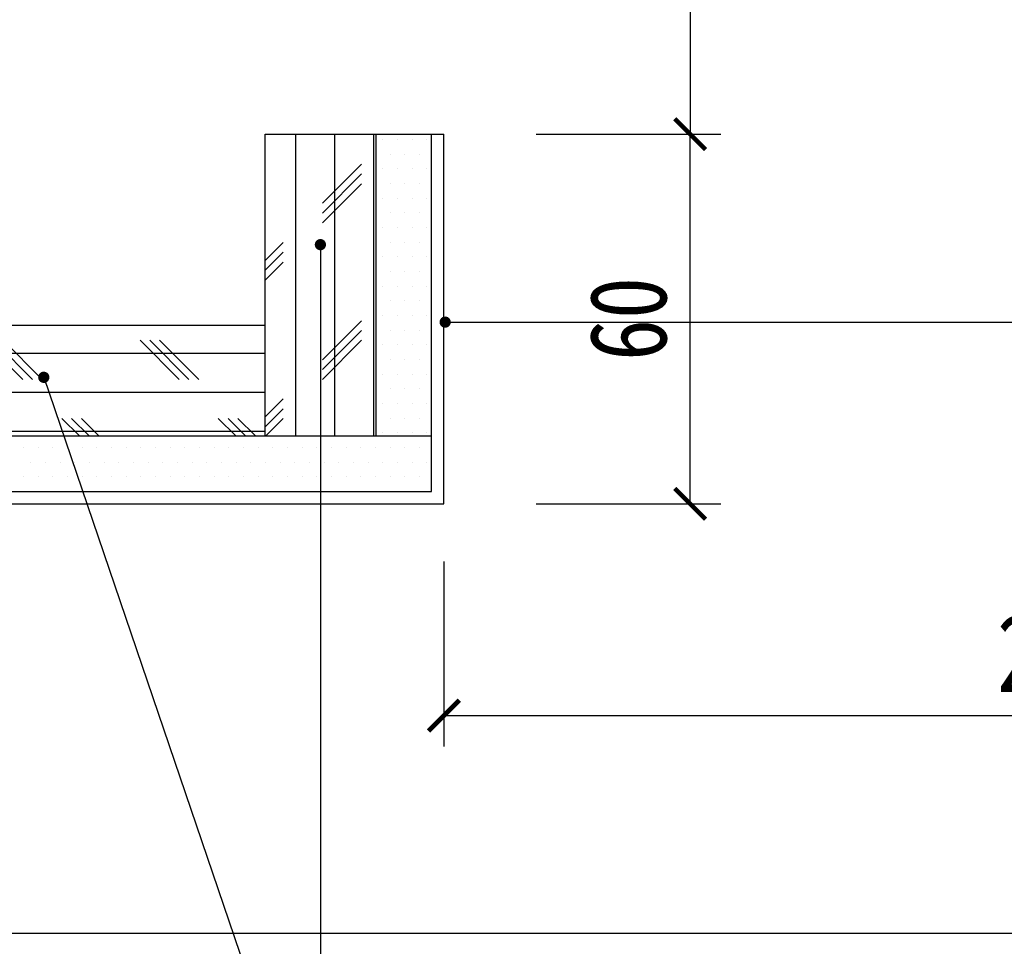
# Model space of a CAD drawing. Header units: millimetres. Extents: x -53 to 3023, y -53 to 2153.
# Tile 21 of 52: x 643 to 802, y 1537 to 1687. Entities that reach past the tile are written whole.
import ezdxf

# ---------------------------------------------------------------- set-up
doc = ezdxf.new("R2010")
doc.units = ezdxf.units.MM
doc.header["$LTSCALE"] = 5
doc.linetypes.add('DASH', pattern=[0.35, 0.25, -0.1])
doc.layers.get('Defpoints').update_dxf_attribs({"color": 8})
for name, color, linetype in [('A-建筑-拆墙', 251, 'Continuous'), ('E-尺寸标注', 9, 'Continuous'), ('Q-立面-填充', 251, 'Continuous'), ('Q-立面-完成面造型线', 6, 'Continuous'), ('Q-立面-次粗线', 31, 'Continuous'), ('Q-立面-粗线', 30, 'Continuous')]:
    doc.layers.add(name, color=color, linetype=linetype)
doc.styles.add('CCD_DIM', font='SimSun.ttf', dxfattribs={"width": 0.8})
doc.styles.get("Standard").update_dxf_attribs({"font": 'SimSun.ttf'})
doc.dimstyles.new('1', dxfattribs={"dimscale": 0, "dimtxt": 2.5, "dimasz": 1.5, "dimexe": 1, "dimexo": 0, "dimgap": 0.3, "dimtad": 1, "dimdec": 0, "dimzin": 0, "dimdsep": 46, "dimtxsty": 'Standard', "dimblk": 'ARCHTICK', "dimcen": 0.09, "dimclrd": 8, "dimclre": 8, "dimclrt": 4, "dimadec": 0, "dimazin": 0, "dimtfac": 1, "dimtdec": 0, "dimtix": 1, "dimtofl": 0, "dimtmove": 2, "dimatfit": 3, "dimldrblk": 'DOTSMALL', "dimfxl": 5, "dimfxlon": 1, "dimtolj": 1, "dimtzin": 0, "dimarcsym": 0})
doc.dimstyles.get("Standard").update_dxf_attribs({"dimtxt": 0.18, "dimasz": 0.18, "dimexe": 0.18, "dimexo": 0.0625, "dimgap": 0.09, "dimtad": 0, "dimtih": 1, "dimtoh": 1, "dimdec": 4, "dimzin": 0, "dimdsep": 46, "dimtxsty": 'Standard', "dimcen": 0.09, "dimadec": 0, "dimazin": 0, "dimtfac": 1, "dimtdec": 4, "dimtofl": 0, "dimtmove": 0, "dimatfit": 3, "dimfxl": 1, "dimtolj": 1, "dimtzin": 0, "dimarcsym": 0})

# ---------------------------------------------------------------- blocks, each defined once
blk = doc.blocks.new('_ArchTick')
at = {"color": 0, "linetype": 'ByBlock', "const_width": 0.15}
blk.add_lwpolyline([(-0.5, -0.5), (0.5, 0.5)], dxfattribs=at)
blk = doc.blocks.new('*D139')
at = {"layer": 'Defpoints', "color": 0, "ltscale": 0.1999999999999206, "transparency": 16777216}
for p in [(-535249.3587823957, 505360.218391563), (-535209.3587823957, 505360.218391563), (-535209.3587823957, 505353.3393262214)]:
    blk.add_point(p, dxfattribs=at)
at = {"layer": 'E-尺寸标注', "color": 44, "lineweight": -2, "ltscale": 0.1999999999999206, "transparency": 16777216}
for p, q in [((-535249.3587823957, 505358.3393262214), (-535249.3587823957, 505352.3393262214)), ((-535209.3587823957, 505358.3393262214), (-535209.3587823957, 505352.3393262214)), ((-535249.3587823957, 505353.3393262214), (-535209.3587823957, 505353.3393262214))]:
    blk.add_line(p, q, dxfattribs=at)
at = {"layer": 'E-尺寸标注', "color": 44, "lineweight": -2, "ltscale": 0.1999999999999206, "transparency": 16777216, "rotation": 180}
blk.add_blockref('_ArchTick', (-535249.3587823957, 505353.3393262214), dxfattribs=at)
at = {"layer": 'E-尺寸标注', "color": 44, "lineweight": -2, "ltscale": 0.1999999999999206, "transparency": 16777216}
blk.add_blockref('_ArchTick', (-535209.3587823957, 505353.3393262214), dxfattribs=at)
at = {"layer": 'E-尺寸标注', "color": 50, "ltscale": 0.1999999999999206, "transparency": 16777216, "insert": (-535229.3587823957, 505355.3393262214), "char_height": 2.5, "attachment_point": 5, "style": 'CCD_DIM'}
blk.add_mtext('\\A1;200', dxfattribs=at)
blk = doc.blocks.new('HBA_Leader_Dot')
at = {"color": 0, "linetype": 'ByBlock'}
blk.add_line((-5, 0), (-10, 0), dxfattribs=at)
at = {"color": 0, "linetype": 'ByBlock', "const_width": 5}
blk.add_lwpolyline([(-2.5, 0, 1), (2.5, 0, 1)], format="xyb", close=True, dxfattribs=at)
blk = doc.blocks.new('*D141')
at = {"layer": 'Defpoints', "color": 0, "ltscale": 0.1999999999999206, "transparency": 16777216}
for p in [(-535249.3587823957, 505372.218391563), (-535241.3641874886, 505372.218391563), (-535249.3587823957, 505360.218391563)]:
    blk.add_point(p, dxfattribs=at)
at = {"layer": 'E-尺寸标注', "color": 44, "lineweight": -2, "ltscale": 0.1999999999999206, "transparency": 16777216}
for p, q in [((-535246.3641874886, 505372.218391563), (-535240.3641874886, 505372.218391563)), ((-535241.3641874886, 505360.218391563), (-535241.3641874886, 505372.218391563)), ((-535246.3641874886, 505360.218391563), (-535240.3641874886, 505360.218391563))]:
    blk.add_line(p, q, dxfattribs=at)
for p, rotation in [((-535241.3641874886, 505372.218391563), 90), ((-535241.3641874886, 505360.218391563), 270)]:
    blk.add_blockref('_ArchTick', p, dxfattribs=dict(at, rotation=rotation))
at = {"layer": 'E-尺寸标注', "color": 50, "ltscale": 0.1999999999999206, "transparency": 16777216, "insert": (-535243.3641874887, 505366.2183915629), "char_height": 2.5, "attachment_point": 5, "rotation": 90, "style": 'CCD_DIM'}
blk.add_mtext('\\A1;60', dxfattribs=at)
blk = doc.blocks.new('*D142')
at = {"layer": 'Defpoints', "color": 0, "ltscale": 0.1999999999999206, "transparency": 16777216}
for p in [(-535289.3587823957, 505382.0393262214), (-535289.3587823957, 505372.218391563), (-535249.3587823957, 505372.218391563)]:
    blk.add_point(p, dxfattribs=at)
at = {"layer": 'E-尺寸标注', "color": 44, "lineweight": -2, "ltscale": 0.1999999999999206, "transparency": 16777216}
for p, q in [((-535289.3587823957, 505377.0393262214), (-535289.3587823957, 505383.0393262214)), ((-535249.3587823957, 505377.0393262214), (-535249.3587823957, 505383.0393262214)), ((-535249.3587823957, 505382.0393262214), (-535289.3587823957, 505382.0393262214))]:
    blk.add_line(p, q, dxfattribs=at)
at = {"layer": 'E-尺寸标注', "color": 44, "lineweight": -2, "ltscale": 0.1999999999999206, "transparency": 16777216, "rotation": 180}
blk.add_blockref('_ArchTick', (-535289.3587823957, 505382.0393262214), dxfattribs=at)
at = {"layer": 'E-尺寸标注', "color": 44, "lineweight": -2, "ltscale": 0.1999999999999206, "transparency": 16777216}
blk.add_blockref('_ArchTick', (-535249.3587823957, 505382.0393262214), dxfattribs=at)
at = {"layer": 'E-尺寸标注', "color": 50, "ltscale": 0.1999999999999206, "transparency": 16777216, "insert": (-535269.3587823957, 505384.0393262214), "char_height": 2.5, "attachment_point": 5, "style": 'CCD_DIM'}
blk.add_mtext('\\A1;200', dxfattribs=at)
blk = doc.blocks.new('*D143')
at = {"layer": 'Defpoints', "color": 0, "ltscale": 0.1999999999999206, "transparency": 16777216}
for p in [(-535249.3587823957, 505400.218391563), (-535249.3587823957, 505372.218391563), (-535241.3641874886, 505372.218391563)]:
    blk.add_point(p, dxfattribs=at)
at = {"layer": 'E-尺寸标注', "color": 44, "lineweight": -2, "ltscale": 0.1999999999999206, "transparency": 16777216}
for p, q in [((-535246.3641874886, 505400.218391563), (-535240.3641874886, 505400.218391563)), ((-535241.3641874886, 505400.218391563), (-535241.3641874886, 505372.218391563)), ((-535246.3641874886, 505372.218391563), (-535240.3641874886, 505372.218391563))]:
    blk.add_line(p, q, dxfattribs=at)
for p, rotation in [((-535241.3641874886, 505400.218391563), 90), ((-535241.3641874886, 505372.218391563), 270)]:
    blk.add_blockref('_ArchTick', p, dxfattribs=dict(at, rotation=rotation))
at = {"layer": 'E-尺寸标注', "color": 50, "ltscale": 0.1999999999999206, "transparency": 16777216, "insert": (-535243.3641874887, 505386.2183915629), "char_height": 2.5, "attachment_point": 5, "rotation": 90, "style": 'CCD_DIM'}
blk.add_mtext('\\A1;140', dxfattribs=at)
blk = doc.blocks.new('0')
at = {"layer": 'Q-立面-填充', "ltscale": 0.1999999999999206}
h = blk.add_hatch(dxfattribs=at)
h.set_pattern_fill('CORK', color=256, scale=2, angle=90, style=0)
h.set_pattern_definition([(90, (-535255.1587823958, 505362.4183915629), (-1.269999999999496, 7.776507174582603e-17), []), (225, (-535254.5237823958, 505363.0533915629), (2.540001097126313, -2.540001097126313), [1.796051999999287, -1.796051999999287]), (225, (-535254.5237823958, 505363.3708915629), (2.540001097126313, -2.540001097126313), [1.796051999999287, -1.796051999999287]), (225, (-535254.5237823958, 505363.6883915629), (2.540001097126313, -2.540001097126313), [1.796051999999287, -1.796051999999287])])
h.paths.add_polyline_path([(-535251.5587823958, 505372.2183915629), (-535255.1587823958, 505372.2183915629), (-535255.1587823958, 505362.4183915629), (-535251.5587823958, 505362.4183915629)])
h = blk.add_hatch(dxfattribs=at)
h.set_pattern_fill('CORK', color=256, scale=2, style=0)
h.set_pattern_definition([(0, (-535291.5587823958, 505362.4183915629), (0, 1.269999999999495), []), (135, (-535290.9237823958, 505361.7833915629), (-2.540001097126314, -2.540001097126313), [1.796051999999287, -1.796051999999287]), (135, (-535290.6062823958, 505361.7833915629), (-2.540001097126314, -2.540001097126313), [1.796051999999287, -1.796051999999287]), (135, (-535290.2887823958, 505361.7833915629), (-2.540001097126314, -2.540001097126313), [1.796051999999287, -1.796051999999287])])
h.paths.add_polyline_path([(-535255.1587823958, 505366.0183915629), (-535289.3587823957, 505366.0183915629), (-535291.5587823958, 505366.0183915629), (-535291.5587823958, 505362.4183915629), (-535255.1587823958, 505362.4183915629)])
at = {"layer": 'Defpoints', "linetype": 'Continuous'}
blk.add_lwpolyline([(-535328.7896128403, 505346.2733878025), (-535178.5317555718, 505346.2733878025), (-535178.5317555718, 505427.6232586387), (-535328.7896128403, 505427.6232586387)], close=True, dxfattribs=at)
at = {"layer": 'Q-立面-完成面造型线', "ltscale": 0.1999999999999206}
for p, q in [((-535255.1587823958, 505366.018391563, 1.378868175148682), (-535255.1587823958, 505372.218391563, 1.378868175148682)), ((-535255.1587823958, 505372.218391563, 1.378868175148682), (-535249.3587823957, 505372.218391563, 1.378868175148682)), ((-535249.3587823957, 505360.218391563, 1.378868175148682), (-535249.3587823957, 505372.218391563, 1.378868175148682)), ((-535289.3587823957, 505366.018391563, 1.378868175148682), (-535255.1587823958, 505366.018391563, 1.378868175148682)), ((-535328.7896128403, 505360.218391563, 1.378868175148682), (-535249.3587823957, 505360.218391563, 1.378868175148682))]:
    blk.add_line(p, q, dxfattribs=at)
at = {"layer": 'Q-立面-次粗线', "ltscale": 0.1999999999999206}
for p, q in [((-535251.5587823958, 505362.418391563, 1.378868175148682), (-535251.5587823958, 505372.218391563, 1.378868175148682)), ((-535249.7587823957, 505360.618391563, 1.378868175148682), (-535249.7587823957, 505372.218391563, 1.378868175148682)), ((-535251.3439927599, 505372.0483915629, 1.378868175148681), (-535251.3439927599, 505372.0483915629, 1.378868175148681)), ((-535250.86774276, 505372.0483915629, 1.378868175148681), (-535250.86774276, 505372.0483915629, 1.378868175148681)), ((-535250.39149276, 505372.0483915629, 1.378868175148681), (-535250.39149276, 505372.0483915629, 1.378868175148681)), ((-535249.9152427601, 505372.0483915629, 1.378868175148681), (-535249.9152427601, 505372.0483915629, 1.378868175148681)), ((-535251.1058677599, 505371.5721415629, 1.378868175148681), (-535251.1058677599, 505371.5721415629, 1.378868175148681)), ((-535250.62961776, 505371.5721415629, 1.378868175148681), (-535250.62961776, 505371.5721415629, 1.378868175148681)), ((-535250.15336776, 505371.5721415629, 1.378868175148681), (-535250.15336776, 505371.5721415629, 1.378868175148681)), ((-535251.3439927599, 505371.0958915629, 1.378868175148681), (-535251.3439927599, 505371.0958915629, 1.378868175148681)), ((-535250.86774276, 505371.0958915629, 1.378868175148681), (-535250.86774276, 505371.0958915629, 1.378868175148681)), ((-535250.39149276, 505371.0958915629, 1.378868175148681), (-535250.39149276, 505371.0958915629, 1.378868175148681)), ((-535249.9152427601, 505371.0958915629, 1.378868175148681), (-535249.9152427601, 505371.0958915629, 1.378868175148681)), ((-535251.1058677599, 505370.6196415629, 1.378868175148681), (-535251.1058677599, 505370.6196415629, 1.378868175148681)), ((-535250.62961776, 505370.6196415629, 1.378868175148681), (-535250.62961776, 505370.6196415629, 1.378868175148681)), ((-535250.15336776, 505370.6196415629, 1.378868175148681), (-535250.15336776, 505370.6196415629, 1.378868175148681)), ((-535251.3439927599, 505370.143391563, 1.378868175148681), (-535251.3439927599, 505370.143391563, 1.378868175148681)), ((-535250.86774276, 505370.143391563, 1.378868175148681), (-535250.86774276, 505370.143391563, 1.378868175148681)), ((-535250.39149276, 505370.143391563, 1.378868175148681), (-535250.39149276, 505370.143391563, 1.378868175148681)), ((-535249.9152427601, 505370.143391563, 1.378868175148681), (-535249.9152427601, 505370.143391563, 1.378868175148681)), ((-535251.1058677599, 505369.667141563, 1.378868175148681), (-535251.1058677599, 505369.667141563, 1.378868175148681)), ((-535250.62961776, 505369.667141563, 1.378868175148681), (-535250.62961776, 505369.667141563, 1.378868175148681)), ((-535250.15336776, 505369.667141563, 1.378868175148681), (-535250.15336776, 505369.667141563, 1.378868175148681)), ((-535251.3439927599, 505369.190891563, 1.378868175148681), (-535251.3439927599, 505369.190891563, 1.378868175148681)), ((-535250.86774276, 505369.190891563, 1.378868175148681), (-535250.86774276, 505369.190891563, 1.378868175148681)), ((-535250.39149276, 505369.190891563, 1.378868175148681), (-535250.39149276, 505369.190891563, 1.378868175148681)), ((-535249.9152427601, 505369.190891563, 1.378868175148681), (-535249.9152427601, 505369.190891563, 1.378868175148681)), ((-535251.1058677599, 505368.714641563, 1.378868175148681), (-535251.1058677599, 505368.714641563, 1.378868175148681)), ((-535250.62961776, 505368.714641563, 1.378868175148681), (-535250.62961776, 505368.714641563, 1.378868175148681)), ((-535250.15336776, 505368.714641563, 1.378868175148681), (-535250.15336776, 505368.714641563, 1.378868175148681)), ((-535251.3439927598, 505368.2383915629, 1.378868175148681), (-535251.3439927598, 505368.2383915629, 1.378868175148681)), ((-535250.8677427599, 505368.2383915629, 1.378868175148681), (-535250.8677427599, 505368.2383915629, 1.378868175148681)), ((-535250.3914927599, 505368.2383915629, 1.378868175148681), (-535250.3914927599, 505368.2383915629, 1.378868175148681)), ((-535249.91524276, 505368.2383915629, 1.378868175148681), (-535249.91524276, 505368.2383915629, 1.378868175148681)), ((-535251.1058677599, 505367.7621415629, 1.378868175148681), (-535251.1058677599, 505367.7621415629, 1.378868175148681)), ((-535250.62961776, 505367.7621415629, 1.378868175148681), (-535250.62961776, 505367.7621415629, 1.378868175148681)), ((-535250.15336776, 505367.7621415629, 1.378868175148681), (-535250.15336776, 505367.7621415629, 1.378868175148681)), ((-535251.3439927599, 505367.2858915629, 1.378868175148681), (-535251.3439927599, 505367.2858915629, 1.378868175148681)), ((-535250.86774276, 505367.2858915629, 1.378868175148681), (-535250.86774276, 505367.2858915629, 1.378868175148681)), ((-535250.39149276, 505367.2858915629, 1.378868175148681), (-535250.39149276, 505367.2858915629, 1.378868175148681)), ((-535249.9152427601, 505367.2858915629, 1.378868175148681), (-535249.9152427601, 505367.2858915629, 1.378868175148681)), ((-535251.1058677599, 505366.8096415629, 1.378868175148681), (-535251.1058677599, 505366.8096415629, 1.378868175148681)), ((-535250.62961776, 505366.8096415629, 1.378868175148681), (-535250.62961776, 505366.8096415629, 1.378868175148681)), ((-535250.15336776, 505366.8096415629, 1.378868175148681), (-535250.15336776, 505366.8096415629, 1.378868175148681)), ((-535255.1587823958, 505362.418391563, 1.378868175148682), (-535255.1587823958, 505366.018391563, 1.378868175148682)), ((-535251.3439927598, 505366.333391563, 1.378868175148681), (-535251.3439927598, 505366.333391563, 1.378868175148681)), ((-535250.8677427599, 505366.333391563, 1.378868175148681), (-535250.8677427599, 505366.333391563, 1.378868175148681)), ((-535250.3914927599, 505366.333391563, 1.378868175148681), (-535250.3914927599, 505366.333391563, 1.378868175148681)), ((-535249.91524276, 505366.333391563, 1.378868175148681), (-535249.91524276, 505366.333391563, 1.378868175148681)), ((-535251.1058677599, 505365.857141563, 1.378868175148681), (-535251.1058677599, 505365.857141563, 1.378868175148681)), ((-535250.62961776, 505365.857141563, 1.378868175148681), (-535250.62961776, 505365.857141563, 1.378868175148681)), ((-535250.15336776, 505365.857141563, 1.378868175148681), (-535250.15336776, 505365.857141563, 1.378868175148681)), ((-535251.3439927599, 505365.380891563, 1.378868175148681), (-535251.3439927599, 505365.380891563, 1.378868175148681)), ((-535250.86774276, 505365.380891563, 1.378868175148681), (-535250.86774276, 505365.380891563, 1.378868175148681)), ((-535250.39149276, 505365.380891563, 1.378868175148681), (-535250.39149276, 505365.380891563, 1.378868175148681)), ((-535249.9152427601, 505365.380891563, 1.378868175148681), (-535249.9152427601, 505365.380891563, 1.378868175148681)), ((-535251.1058677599, 505364.904641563, 1.378868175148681), (-535251.1058677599, 505364.904641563, 1.378868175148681)), ((-535250.62961776, 505364.904641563, 1.378868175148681), (-535250.62961776, 505364.904641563, 1.378868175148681)), ((-535250.15336776, 505364.904641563, 1.378868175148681), (-535250.15336776, 505364.904641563, 1.378868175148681)), ((-535251.3439927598, 505364.4283915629, 1.378868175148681), (-535251.3439927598, 505364.4283915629, 1.378868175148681)), ((-535250.8677427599, 505364.4283915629, 1.378868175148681), (-535250.8677427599, 505364.4283915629, 1.378868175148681)), ((-535250.3914927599, 505364.4283915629, 1.378868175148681), (-535250.3914927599, 505364.4283915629, 1.378868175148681)), ((-535249.91524276, 505364.4283915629, 1.378868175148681), (-535249.91524276, 505364.4283915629, 1.378868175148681)), ((-535251.1058677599, 505363.9521415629, 1.378868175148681), (-535251.1058677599, 505363.9521415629, 1.378868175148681)), ((-535250.62961776, 505363.9521415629, 1.378868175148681), (-535250.62961776, 505363.9521415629, 1.378868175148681)), ((-535250.15336776, 505363.9521415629, 1.378868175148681), (-535250.15336776, 505363.9521415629, 1.378868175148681)), ((-535251.3439927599, 505363.4758915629, 1.378868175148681), (-535251.3439927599, 505363.4758915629, 1.378868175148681)), ((-535250.86774276, 505363.4758915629, 1.378868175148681), (-535250.86774276, 505363.4758915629, 1.378868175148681)), ((-535250.39149276, 505363.4758915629, 1.378868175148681), (-535250.39149276, 505363.4758915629, 1.378868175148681)), ((-535249.9152427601, 505363.4758915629, 1.378868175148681), (-535249.9152427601, 505363.4758915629, 1.378868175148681)), ((-535251.1058677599, 505362.9996415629, 1.378868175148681), (-535251.1058677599, 505362.9996415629, 1.378868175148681)), ((-535250.62961776, 505362.9996415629, 1.378868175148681), (-535250.62961776, 505362.9996415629, 1.378868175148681)), ((-535250.15336776, 505362.9996415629, 1.378868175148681), (-535250.15336776, 505362.9996415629, 1.378868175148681)), ((-535251.3439927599, 505362.523391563, 1.378868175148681), (-535251.3439927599, 505362.523391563, 1.378868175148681)), ((-535250.86774276, 505362.523391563, 1.378868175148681), (-535250.86774276, 505362.523391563, 1.378868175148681)), ((-535250.39149276, 505362.523391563, 1.378868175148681), (-535250.39149276, 505362.523391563, 1.378868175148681)), ((-535249.9152427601, 505362.523391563, 1.378868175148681), (-535249.9152427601, 505362.523391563, 1.378868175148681)), ((-535328.7896128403, 505362.418391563, 1.378868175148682), (-535249.7587823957, 505362.418391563, 1.378868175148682)), ((-535263.0121177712, 505362.047141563, 1.378868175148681), (-535263.0121177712, 505362.047141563, 1.378868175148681)), ((-535262.5358677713, 505362.047141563, 1.378868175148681), (-535262.5358677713, 505362.047141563, 1.378868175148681)), ((-535262.0596177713, 505362.047141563, 1.378868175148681), (-535262.0596177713, 505362.047141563, 1.378868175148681)), ((-535261.5833677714, 505362.047141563, 1.378868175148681), (-535261.5833677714, 505362.047141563, 1.378868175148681)), ((-535261.1071177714, 505362.047141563, 1.378868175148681), (-535261.1071177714, 505362.047141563, 1.378868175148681)), ((-535260.6308677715, 505362.047141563, 1.378868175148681), (-535260.6308677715, 505362.047141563, 1.378868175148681)), ((-535260.1546177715, 505362.047141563, 1.378868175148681), (-535260.1546177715, 505362.047141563, 1.378868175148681)), ((-535259.6783677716, 505362.047141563, 1.378868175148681), (-535259.6783677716, 505362.047141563, 1.378868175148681)), ((-535259.2021177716, 505362.047141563, 1.378868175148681), (-535259.2021177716, 505362.047141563, 1.378868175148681)), ((-535258.7258677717, 505362.047141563, 1.378868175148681), (-535258.7258677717, 505362.047141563, 1.378868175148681)), ((-535258.2496177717, 505362.047141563, 1.378868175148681), (-535258.2496177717, 505362.047141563, 1.378868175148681)), ((-535257.7733677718, 505362.047141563, 1.378868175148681), (-535257.7733677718, 505362.047141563, 1.378868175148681)), ((-535257.2971177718, 505362.047141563, 1.378868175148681), (-535257.2971177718, 505362.047141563, 1.378868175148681)), ((-535256.8208677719, 505362.047141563, 1.378868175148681), (-535256.8208677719, 505362.047141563, 1.378868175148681)), ((-535256.3446177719, 505362.047141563, 1.378868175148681), (-535256.3446177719, 505362.047141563, 1.378868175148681)), ((-535255.868367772, 505362.047141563, 1.378868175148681), (-535255.868367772, 505362.047141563, 1.378868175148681)), ((-535255.392117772, 505362.047141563, 1.378868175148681), (-535255.392117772, 505362.047141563, 1.378868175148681)), ((-535254.9158677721, 505362.047141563, 1.378868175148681), (-535254.9158677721, 505362.047141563, 1.378868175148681)), ((-535254.4396177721, 505362.047141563, 1.378868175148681), (-535254.4396177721, 505362.047141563, 1.378868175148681)), ((-535253.9633677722, 505362.047141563, 1.378868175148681), (-535253.9633677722, 505362.047141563, 1.378868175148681)), ((-535253.4871177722, 505362.047141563, 1.378868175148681), (-535253.4871177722, 505362.047141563, 1.378868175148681)), ((-535253.0108677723, 505362.047141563, 1.378868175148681), (-535253.0108677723, 505362.047141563, 1.378868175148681)), ((-535252.5346177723, 505362.047141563, 1.378868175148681), (-535252.5346177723, 505362.047141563, 1.378868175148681)), ((-535252.0583677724, 505362.047141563, 1.378868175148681), (-535252.0583677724, 505362.047141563, 1.378868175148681)), ((-535251.5821177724, 505362.047141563, 1.378868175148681), (-535251.5821177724, 505362.047141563, 1.378868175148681)), ((-535251.1058677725, 505362.047141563, 1.378868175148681), (-535251.1058677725, 505362.047141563, 1.378868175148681)), ((-535250.6296177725, 505362.047141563, 1.378868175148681), (-535250.6296177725, 505362.047141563, 1.378868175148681)), ((-535250.1533677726, 505362.047141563, 1.378868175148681), (-535250.1533677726, 505362.047141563, 1.378868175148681)), ((-535262.7739927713, 505361.570891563, 1.378868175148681), (-535262.7739927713, 505361.570891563, 1.378868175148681)), ((-535262.2977427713, 505361.570891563, 1.378868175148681), (-535262.2977427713, 505361.570891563, 1.378868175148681)), ((-535261.8214927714, 505361.570891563, 1.378868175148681), (-535261.8214927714, 505361.570891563, 1.378868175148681)), ((-535261.3452427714, 505361.570891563, 1.378868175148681), (-535261.3452427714, 505361.570891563, 1.378868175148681)), ((-535260.8689927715, 505361.570891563, 1.378868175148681), (-535260.8689927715, 505361.570891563, 1.378868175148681)), ((-535260.3927427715, 505361.570891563, 1.378868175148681), (-535260.3927427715, 505361.570891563, 1.378868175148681)), ((-535259.9164927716, 505361.570891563, 1.378868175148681), (-535259.9164927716, 505361.570891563, 1.378868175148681)), ((-535259.4402427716, 505361.570891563, 1.378868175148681), (-535259.4402427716, 505361.570891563, 1.378868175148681)), ((-535258.9639927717, 505361.570891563, 1.378868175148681), (-535258.9639927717, 505361.570891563, 1.378868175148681)), ((-535258.4877427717, 505361.570891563, 1.378868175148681), (-535258.4877427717, 505361.570891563, 1.378868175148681)), ((-535258.0114927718, 505361.570891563, 1.378868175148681), (-535258.0114927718, 505361.570891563, 1.378868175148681)), ((-535257.5352427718, 505361.570891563, 1.378868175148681), (-535257.5352427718, 505361.570891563, 1.378868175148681)), ((-535257.0589927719, 505361.570891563, 1.378868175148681), (-535257.0589927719, 505361.570891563, 1.378868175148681)), ((-535256.582742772, 505361.570891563, 1.378868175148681), (-535256.582742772, 505361.570891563, 1.378868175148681)), ((-535256.106492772, 505361.570891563, 1.378868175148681), (-535256.106492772, 505361.570891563, 1.378868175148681)), ((-535255.630242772, 505361.570891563, 1.378868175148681), (-535255.630242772, 505361.570891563, 1.378868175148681)), ((-535255.1539927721, 505361.570891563, 1.378868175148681), (-535255.1539927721, 505361.570891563, 1.378868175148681)), ((-535254.6777427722, 505361.570891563, 1.378868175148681), (-535254.6777427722, 505361.570891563, 1.378868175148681)), ((-535254.2014927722, 505361.570891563, 1.378868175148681), (-535254.2014927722, 505361.570891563, 1.378868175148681)), ((-535253.7252427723, 505361.570891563, 1.378868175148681), (-535253.7252427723, 505361.570891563, 1.378868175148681)), ((-535253.2489927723, 505361.570891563, 1.378868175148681), (-535253.2489927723, 505361.570891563, 1.378868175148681)), ((-535252.7727427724, 505361.570891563, 1.378868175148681), (-535252.7727427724, 505361.570891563, 1.378868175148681)), ((-535252.2964927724, 505361.570891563, 1.378868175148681), (-535252.2964927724, 505361.570891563, 1.378868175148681)), ((-535251.8202427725, 505361.570891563, 1.378868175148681), (-535251.8202427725, 505361.570891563, 1.378868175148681)), ((-535251.3439927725, 505361.570891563, 1.378868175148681), (-535251.3439927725, 505361.570891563, 1.378868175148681)), ((-535250.8677427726, 505361.570891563, 1.378868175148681), (-535250.8677427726, 505361.570891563, 1.378868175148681)), ((-535250.3914927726, 505361.570891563, 1.378868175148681), (-535250.3914927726, 505361.570891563, 1.378868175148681)), ((-535249.9152427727, 505361.570891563, 1.378868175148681), (-535249.9152427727, 505361.570891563, 1.378868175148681)), ((-535263.0121177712, 505361.094641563, 1.378868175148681), (-535263.0121177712, 505361.094641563, 1.378868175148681)), ((-535262.5358677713, 505361.094641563, 1.378868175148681), (-535262.5358677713, 505361.094641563, 1.378868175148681)), ((-535262.0596177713, 505361.094641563, 1.378868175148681), (-535262.0596177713, 505361.094641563, 1.378868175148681)), ((-535261.5833677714, 505361.094641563, 1.378868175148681), (-535261.5833677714, 505361.094641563, 1.378868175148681)), ((-535261.1071177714, 505361.094641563, 1.378868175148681), (-535261.1071177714, 505361.094641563, 1.378868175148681)), ((-535260.6308677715, 505361.094641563, 1.378868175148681), (-535260.6308677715, 505361.094641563, 1.378868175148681)), ((-535260.1546177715, 505361.094641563, 1.378868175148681), (-535260.1546177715, 505361.094641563, 1.378868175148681)), ((-535259.6783677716, 505361.094641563, 1.378868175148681), (-535259.6783677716, 505361.094641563, 1.378868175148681)), ((-535259.2021177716, 505361.094641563, 1.378868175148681), (-535259.2021177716, 505361.094641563, 1.378868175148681)), ((-535258.7258677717, 505361.094641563, 1.378868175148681), (-535258.7258677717, 505361.094641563, 1.378868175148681)), ((-535258.2496177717, 505361.094641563, 1.378868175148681), (-535258.2496177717, 505361.094641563, 1.378868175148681)), ((-535257.7733677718, 505361.094641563, 1.378868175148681), (-535257.7733677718, 505361.094641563, 1.378868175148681)), ((-535257.2971177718, 505361.094641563, 1.378868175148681), (-535257.2971177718, 505361.094641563, 1.378868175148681)), ((-535256.8208677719, 505361.094641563, 1.378868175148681), (-535256.8208677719, 505361.094641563, 1.378868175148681)), ((-535256.3446177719, 505361.094641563, 1.378868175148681), (-535256.3446177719, 505361.094641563, 1.378868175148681)), ((-535255.868367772, 505361.094641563, 1.378868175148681), (-535255.868367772, 505361.094641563, 1.378868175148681)), ((-535255.392117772, 505361.094641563, 1.378868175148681), (-535255.392117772, 505361.094641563, 1.378868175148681)), ((-535254.9158677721, 505361.094641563, 1.378868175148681), (-535254.9158677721, 505361.094641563, 1.378868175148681)), ((-535254.4396177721, 505361.094641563, 1.378868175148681), (-535254.4396177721, 505361.094641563, 1.378868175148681)), ((-535253.9633677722, 505361.094641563, 1.378868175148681), (-535253.9633677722, 505361.094641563, 1.378868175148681)), ((-535253.4871177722, 505361.094641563, 1.378868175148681), (-535253.4871177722, 505361.094641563, 1.378868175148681)), ((-535253.0108677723, 505361.094641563, 1.378868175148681), (-535253.0108677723, 505361.094641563, 1.378868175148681)), ((-535252.5346177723, 505361.094641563, 1.378868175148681), (-535252.5346177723, 505361.094641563, 1.378868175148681)), ((-535252.0583677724, 505361.094641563, 1.378868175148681), (-535252.0583677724, 505361.094641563, 1.378868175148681)), ((-535251.5821177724, 505361.094641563, 1.378868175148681), (-535251.5821177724, 505361.094641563, 1.378868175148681)), ((-535251.1058677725, 505361.094641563, 1.378868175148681), (-535251.1058677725, 505361.094641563, 1.378868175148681)), ((-535250.6296177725, 505361.094641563, 1.378868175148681), (-535250.6296177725, 505361.094641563, 1.378868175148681)), ((-535250.1533677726, 505361.094641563, 1.378868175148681), (-535250.1533677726, 505361.094641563, 1.378868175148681)), ((-535328.7896128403, 505360.618391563, 1.378868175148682), (-535249.7587823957, 505360.618391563, 1.378868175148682))]:
    blk.add_line(p, q, dxfattribs=at)
at = {"layer": 'Q-立面-粗线', "linetype": 'DASH', "ltscale": 5}
blk.add_lwpolyline([(-535328.7896128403, 505346.2733878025), (-535178.5317555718, 505346.2733878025), (-535178.5317555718, 505427.6232586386), (-535328.7896128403, 505427.6232586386)], close=True, dxfattribs=at)
at = {"layer": 'E-尺寸标注', "ltscale": 0.1999999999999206}
for p1, angle, picture, middle in [((-535249.3587823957, 505400.218391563, 1.378868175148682), 270, '*D143', (-535243.3641874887, 505386.2183915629, 1.378868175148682)), ((-535249.3587823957, 505360.218391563, 1.378868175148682), 90, '*D141', (-535243.3641874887, 505366.2183915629, 1.378868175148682))]:
    dim = blk.add_linear_dim(base=(-535241.3641874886, 505372.218391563, 1.378868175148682), p1=p1, p2=(-535249.3587823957, 505372.218391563, 1.378868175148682), angle=angle, dimstyle='Standard', override={"dimscale": 1, "dimtxt": 2.5, "dimasz": 1, "dimexe": 1, "dimexo": 1, "dimgap": 0.75, "dimtad": 1, "dimtih": 0, "dimtoh": 0, "dimdec": 0, "dimlfac": 5.000000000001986, "dimrnd": 0.004999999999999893, "dimtxsty": 'CCD_DIM', "dimblk": 'ArchTick', "dimcen": 0.13, "dimclrd": 44, "dimclre": 44, "dimclrt": 50, "dimtdec": 0, "dimtix": 1, "dimtofl": 1, "dimtmove": 2, "dimldrblk": 'HBA_Leader_Dot', "dimfxl": 5, "dimfxlon": 1, "dimtvp": 1}, dxfattribs=at)
    dim.commit()
    dim.dimension.update_dxf_attribs({"geometry": picture, "text_midpoint": middle})
for base, p1, p2, picture, middle in [((-535289.3587823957, 505382.0393262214, 1.378868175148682), (-535249.3587823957, 505372.218391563, 1.378868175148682), (-535289.3587823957, 505372.218391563, 1.378868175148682), '*D142', (-535269.3587823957, 505384.0393262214, 1.378868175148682)), ((-535209.3587823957, 505353.3393262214, 1.378868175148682), (-535249.3587823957, 505360.218391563, 1.378868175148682), (-535209.3587823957, 505360.218391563, 1.378868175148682), '*D139', (-535229.3587823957, 505355.3393262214, 1.378868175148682))]:
    dim = blk.add_linear_dim(base=base, p1=p1, p2=p2, dimstyle='Standard', override={"dimscale": 1, "dimtxt": 2.5, "dimasz": 1, "dimexe": 1, "dimexo": 1, "dimgap": 0.75, "dimtad": 1, "dimtih": 0, "dimtoh": 0, "dimdec": 0, "dimlfac": 5.000000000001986, "dimrnd": 0.004999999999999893, "dimtxsty": 'CCD_DIM', "dimblk": 'ArchTick', "dimcen": 0.13, "dimclrd": 44, "dimclre": 44, "dimclrt": 50, "dimtdec": 0, "dimtix": 1, "dimtofl": 1, "dimtmove": 2, "dimldrblk": 'HBA_Leader_Dot', "dimfxl": 5, "dimfxlon": 1, "dimtvp": 1}, dxfattribs=at)
    dim.commit()
    dim.dimension.update_dxf_attribs({"geometry": picture, "text_midpoint": middle})
at = {"layer": 'A-建筑-拆墙'}
for points in [[(-535272.9304488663, 505368.6297577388), (-535272.9304488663, 505337.9478072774), (-535254.221783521, 505337.9478072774)], [(-535253.368101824, 505368.6297577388), (-535253.368101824, 505337.9478072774), (-535231.2243415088, 505337.9478072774)], [(-535249.3172912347, 505366.1151037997), (-535155.1862969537, 505366.1151037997)], [(-535262.3487703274, 505364.3233926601), (-535253.368101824, 505337.9478072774), (-535231.2243415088, 505337.9478072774)]]:
    blk.add_leader(points, dimstyle='1', override={"dimscale": 0.4876327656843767, "dimasz": 0.75, "dimtad": 0, "dimldrblk": 'Dot'}, dxfattribs=at)

msp = doc.modelspace()

# ---------------------------------------------------------------- block references
at = {"xscale": 5, "yscale": 5, "zscale": 5}
msp.add_blockref('0', (2676958.211271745, -2525192.548285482), dxfattribs=at)

doc.saveas('drawing.dxf')
